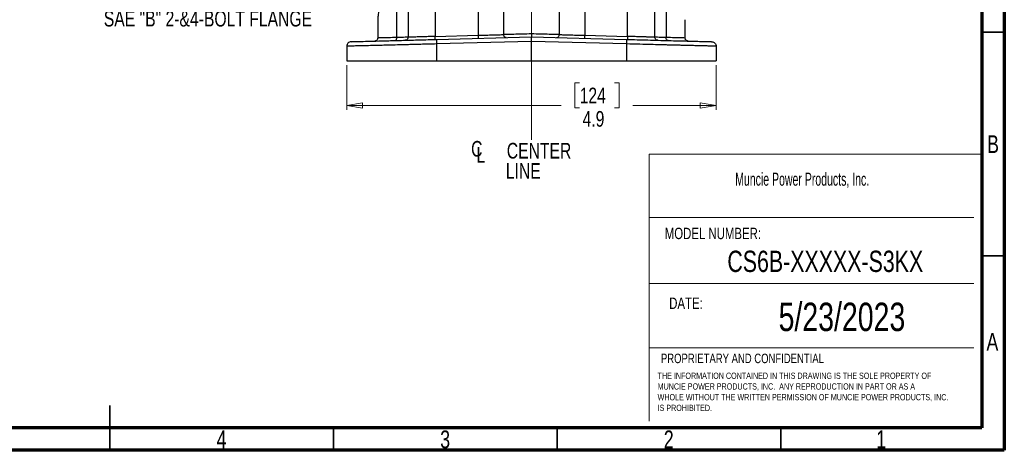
# Model space of a CAD drawing. Header units: inches. Extents: x 0.6 to 16.3, y 0.2 to 11.5.
# Tile 9 of 16: x 7.7 to 16.3, y 0.2 to 4. Entities that reach past the tile are written whole.
import ezdxf

# ---------------------------------------------------------------- set-up
doc = ezdxf.new("R2010")
doc.units = ezdxf.units.IN
doc.header["$MEASUREMENT"] = 0
doc.linetypes.add('CENTERX2', pattern=[0.8, 0.5, -0.1, 0.1, -0.1])
doc.styles.add('SLDTEXTSTYLE0', font='TXT', dxfattribs={"width": 0.75})
doc.styles.add('SLDTEXTSTYLE1', font='TXT', dxfattribs={"width": 0.605})
doc.styles.add('SLDTEXTSTYLE2', font='TXT', dxfattribs={"width": 0.697917})
doc.dimstyles.new('SLDDIMSTYLE3', dxfattribs={"dimtxt": 0.137795, "dimasz": 0.14, "dimexe": 0, "dimexo": 0.0625, "dimgap": 0.034449, "dimtad": 0, "dimdec": 1, "dimlfac": 1.5, "dimrnd": 1e-09, "dimzin": 12, "dimdsep": 46, "dimtxsty": 'SLDTEXTSTYLE0', "dimblk1": 'CLOSED', "dimblk2": 'CLOSED', "dimsah": 1, "dimcen": 0.09, "dimadec": 0, "dimazin": 3, "dimtfac": 1, "dimtdec": 1, "dimtofl": 0, "dimtmove": 0, "dimatfit": 3, "dimldrblk": 'CLOSED', "dimfxl": 0, "dimfrac": 2, "dimtolj": 1, "dimtzin": 12, "dimarcsym": 0})

# ---------------------------------------------------------------- blocks, each defined once
blk = doc.blocks.new('SW_NOTE_0')
at = {"color": 0, "linetype": 'Continuous', "lineweight": 0, "char_height": 0.055, "attachment_point": 1, "style": 'SLDTEXTSTYLE0'}
for s, insert in [('THE INFORMATION CONTAINED IN THIS DRAWING IS THE SOLE PROPERTY OF', (0, 0.0709)), ('MUNCIE POWER PRODUCTS, INC.  ANY REPRODUCTION IN PART OR AS A', (0, -0.0235)), ('WHOLE WITHOUT THE WRITTEN PERMISSION OF MUNCIE POWER PRODUCTS, INC.', (0, -0.1178)), ('IS PROHIBITED.', (0, -0.2122))]:
    blk.add_mtext(s, dxfattribs=dict(at, insert=insert))
blk = doc.blocks.new('_Closed')
at = {"color": 0, "linetype": 'ByBlock', "lineweight": -2}
for p, q in [((-1, 0.166667), (0, 0)), ((-1, 0.166667), (-1, -0.166667)), ((0, 0), (-1, -0.166667)), ((0, 0), (-1, 0))]:
    blk.add_line(p, q, dxfattribs=at)
blk = doc.blocks.new('_D_11')
at = {"color": 7, "linetype": 'Continuous', "lineweight": 0}
for p, q in [((10.549, 3.5861), (10.549, 3.1924)), ((13.8023, 3.5861), (13.8023, 3.1924)), ((12.6, 3.4303), (12.558, 3.4303)), ((12.558, 3.4303), (12.558, 3.2115)), ((12.9054, 3.4303), (12.9474, 3.4303)), ((12.9474, 3.4303), (12.9474, 3.2115)), ((10.549, 3.2318), (12.4371, 3.2318)), ((12.558, 3.2115), (12.6, 3.2115)), ((12.9474, 3.2115), (12.9054, 3.2115)), ((13.8023, 3.2318), (13.0683, 3.2318))]:
    blk.add_line(p, q, dxfattribs=at)
at = {"color": 7, "linetype": 'Continuous', "lineweight": 18, "xscale": 0.14, "yscale": 0.14, "rotation": 180.0000000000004}
blk.add_blockref('_Closed', (10.549, 3.2318, 0.6356), dxfattribs=at)
at = {"color": 7, "linetype": 'Continuous', "lineweight": 18, "xscale": 0.14, "yscale": 0.14}
blk.add_blockref('_Closed', (13.8023, 3.2318, 0.6356), dxfattribs=at)
at = {"color": 7, "linetype": 'Continuous', "lineweight": 18, "char_height": 0.1378, "attachment_point": 1, "style": 'SLDTEXTSTYLE0'}
for s, insert in [('124', (12.6, 3.3891)), ('4.9', (12.6254, 3.183))]:
    blk.add_mtext(s, dxfattribs=dict(at, insert=insert))
blk = doc.blocks.new('SW_SYMBOL_MOD_CL')
at = {"color": 0, "linetype": 'Continuous', "lineweight": 0, "char_height": 30.8, "attachment_point": 5, "style": 'SLDTEXTSTYLE0'}
for s, insert in [('C', (15.7, 23.6)), ('L', (23.6, 11.8))]:
    blk.add_mtext(s, dxfattribs=dict(at, insert=insert))
blk = doc.blocks.new('SW_NOTE_0_1')
at = {"color": 0, "linetype": 'Continuous', "lineweight": 0, "xscale": 0.004470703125, "yscale": 0.004470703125, "zscale": 0.004470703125}
blk.add_blockref('SW_SYMBOL_MOD_CL', (0, 0.0191), dxfattribs=at)
at = {"color": 0, "linetype": 'Continuous', "lineweight": 0, "char_height": 0.1378, "attachment_point": 2, "style": 'SLDTEXTSTYLE0'}
for s, insert in [('CENTER', (0.6184, 0.1776)), ('LINE', (0.4796, -0.0005))]:
    blk.add_mtext(s, dxfattribs=dict(at, insert=insert))
blk = doc.blocks.new('SW_NOTE_0_2')
at = {"color": 0, "linetype": 'Continuous', "lineweight": 0, "char_height": 0.137795, "attachment_point": 1}
for s, insert, style in [('SAE "B" 7/8" - 13T SHAFT', (0.0231, 0.0705), 'SLDTEXTSTYLE2'), ('SAE "B" 2-&4-BOLT FLANGE', (0.0231, -0.1077), 'SLDTEXTSTYLE0')]:
    blk.add_mtext(s, dxfattribs=dict(at, insert=insert, style=style))

msp = doc.modelspace()

# ---------------------------------------------------------------- linework, layer by layer
at = {"color": 7, "linetype": 'Continuous', "lineweight": 70}
for p, q in [((16.3386, 11.4961), (16.3386, 0.1969)), ((16.1417, 11.2992), (16.1417, 0.3937)), ((16.1417, 0.3937), (0.7874, 0.3937)), ((16.3386, 0.1969), (0.5906, 0.1969))]:
    msp.add_line(p, q, dxfattribs=at)
at = {"color": 7, "linetype": 'CENTERX2', "lineweight": 18}
for p, q in [((12.1756, 2.9309), (12.1756, 9.0368)), ((12.1756, 4.4471), (12.1756, 2.9309))]:
    msp.add_line(p, q, dxfattribs=at)
at = {"color": 7, "linetype": 'Continuous', "lineweight": 25}
for p, q in [((11.7069, 4.5672), (11.7069, 3.8495)), ((12.6444, 4.5672), (12.6444, 3.8495)), ((11.9312, 3.856), (11.9312, 4.4937)), ((12.42, 4.4937), (12.42, 3.856)), ((10.9904, 3.8303), (10.9904, 4.4109)), ((11.089, 4.3791), (11.089, 3.8327)), ((11.3291, 4.3626), (11.3291, 3.8396)), ((13.0222, 3.8396), (13.0222, 4.3626)), ((13.2623, 3.8327), (13.2623, 4.3791)), ((13.3609, 4.4109), (13.3609, 3.8303)), ((10.8223, 3.987), (10.8223, 3.8257)), ((13.529, 3.8257), (13.529, 3.987)), ((11.3291, 3.8396), (11.7069, 3.8495)), ((11.3397, 3.8133), (12.1756, 3.8352)), ((12.1756, 3.8352), (13.0115, 3.8133)), ((12.6444, 3.8495), (13.0222, 3.8396)), ((10.549, 3.7536), (10.549, 3.6255)), ((12.1756, 3.7952), (11.3387, 3.7733)), ((11.3387, 3.7733), (11.3387, 3.6255)), ((13.0126, 3.7733), (12.1756, 3.7952)), ((12.1756, 3.6255), (12.1756, 3.7952)), ((13.0126, 3.7733), (13.0126, 3.6255)), ((13.8023, 3.7536), (13.8023, 3.6255)), ((10.549, 3.6255), (11.3387, 3.6255)), ((11.3387, 3.6255), (12.1756, 3.6255)), ((12.1756, 3.6255), (13.0126, 3.6255)), ((13.0126, 3.6255), (13.8023, 3.6255))]:
    msp.add_line(p, q, dxfattribs=at)
at = {"color": 7, "linetype": 'Continuous', "lineweight": 35}
for p, q in [((16.1417, 3.878), (16.3386, 3.878)), ((16.1417, 1.9094), (16.3386, 1.9094)), ((8.4646, 0.1969), (8.4646, 0.5906)), ((8.4646, 0.3937), (8.4646, 0.1969)), ((10.4331, 0.3937), (10.4331, 0.1969)), ((12.4016, 0.3937), (12.4016, 0.1969)), ((14.3701, 0.3937), (14.3701, 0.1969))]:
    msp.add_line(p, q, dxfattribs=at)
at = {"color": 7, "linetype": 'Continuous', "lineweight": 18}
for p, q in [((13.2132, 2.802), (13.2132, 0.4538)), ((13.2132, 2.802), (16.1285, 2.802)), ((13.2132, 2.2464), (16.0712, 2.2464)), ((13.2132, 1.6654), (16.0712, 1.6654)), ((13.2132, 1.0993), (16.0712, 1.0993))]:
    msp.add_line(p, q, dxfattribs=at)
at = {"color": 7, "linetype": 'Continuous', "lineweight": 25}
for points, knots in [([(10.8223, 4.4573), (10.8232, 4.4448), (10.8251, 4.4199), (10.8351, 4.3619), (10.8437, 4.294), (10.8471, 4.2194), (10.8431, 4.1451), (10.8341, 4.0765), (10.8245, 4.0212), (10.823, 3.9977), (10.8223, 3.987)], [0, 0, 0, 0, 0.127195, 0.253542, 0.37927, 0.504564, 0.629864, 0.755633, 0.889481, 1, 1, 1, 1]), ([(10.9904, 3.8303), (10.9648, 3.8296), (10.9151, 3.8283), (10.8629, 3.8268), (10.8287, 3.8259), (10.8244, 3.8258), (10.8223, 3.8257)], [0, 0, 0, 0, 0.256485, 0.500028, 0.751903, 1, 1, 1, 1]), ([(10.9734, 3.8037), (10.9759, 3.8042), (10.981, 3.8054), (10.9866, 3.8125), (10.9899, 3.8212), (10.9902, 3.8273), (10.9904, 3.8303)], [0, 0, 0, 0, 0.279634, 0.559249, 0.779637, 1, 1, 1, 1]), ([(11.089, 3.8327), (11.0877, 3.8327), (11.0852, 3.8326), (11.0652, 3.8321), (11.0346, 3.8314), (11.0054, 3.8307), (10.9904, 3.8303)], [0, 0, 0, 0, 0.24812, 0.49998, 0.743524, 1, 1, 1, 1]), ([(11.3291, 3.8396), (11.311, 3.8391), (11.2791, 3.8382), (11.2383, 3.837), (11.2066, 3.8361), (11.1806, 3.8353), (11.1535, 3.8346), (11.1274, 3.8338), (11.1056, 3.8332), (11.0916, 3.8328), (11.0898, 3.8327), (11.089, 3.8327)], [0, 0, 0, 0, 0.140976, 0.249982, 0.338293, 0.421686, 0.50016, 0.627681, 0.750092, 0.875825, 1, 1, 1, 1]), ([(11.7069, 3.8495), (11.7298, 3.8502), (11.774, 3.8515), (11.837, 3.8533), (11.8917, 3.8549), (11.9184, 3.8556), (11.9312, 3.856)], [0, 0, 0, 0, 0.260509, 0.502439, 0.76073, 1, 1, 1, 1]), ([(12.1756, 3.8618), (12.1476, 3.8612), (12.0994, 3.86), (12.0315, 3.8584), (11.9746, 3.8571), (11.9453, 3.8564), (11.9312, 3.856)], [0, 0, 0, 0, 0.290776, 0.49998, 0.761252, 1, 1, 1, 1]), ([(11.9542, 3.8294), (11.9508, 3.8298), (11.9442, 3.8307), (11.9367, 3.8378), (11.9321, 3.8467), (11.9315, 3.8529), (11.9312, 3.856)], [0, 0, 0, 0, 0.279601, 0.55921, 0.779581, 1, 1, 1, 1]), ([(12.42, 3.856), (12.406, 3.8564), (12.3767, 3.8571), (12.3198, 3.8584), (12.2519, 3.86), (12.2037, 3.8612), (12.1756, 3.8618)], [0, 0, 0, 0, 0.238746, 0.50002, 0.709221, 1, 1, 1, 1]), ([(12.1756, 3.8618), (12.1756, 3.8596), (12.1756, 3.8552), (12.1756, 3.8493), (12.1756, 3.8444), (12.1756, 3.8396), (12.1756, 3.8359), (12.1756, 3.8354), (12.1756, 3.8352)], [0, 0, 0, 0, 0.160812, 0.311465, 0.451973, 0.582255, 0.811305, 1, 1, 1, 1]), ([(12.1756, 3.7952), (12.1756, 3.8005), (12.1756, 3.8109), (12.1756, 3.824), (12.1756, 3.8313), (12.1756, 3.8346), (12.1756, 3.835), (12.1756, 3.8352)], [0, 0, 0, 0, 0.250714, 0.499136, 0.734643, 0.863714, 1, 1, 1, 1]), ([(12.3971, 3.8294), (12.4004, 3.8298), (12.4071, 3.8307), (12.4146, 3.8378), (12.4192, 3.8467), (12.4197, 3.8529), (12.42, 3.856)], [0, 0, 0, 0, 0.279616, 0.55921, 0.779619, 1, 1, 1, 1]), ([(12.42, 3.856), (12.4328, 3.8557), (12.4596, 3.8549), (12.5113, 3.8534), (12.5738, 3.8516), (12.6178, 3.8503), (12.6444, 3.8495)], [0, 0, 0, 0, 0.23784, 0.500044, 0.698604, 1, 1, 1, 1]), ([(13.2623, 3.8327), (13.2615, 3.8327), (13.2598, 3.8328), (13.2463, 3.8332), (13.2245, 3.8338), (13.1944, 3.8346), (13.1567, 3.8357), (13.1202, 3.8368), (13.0864, 3.8378), (13.0565, 3.8386), (13.0342, 3.8393), (13.0222, 3.8396)], [0, 0, 0, 0, 0.120191, 0.243561, 0.370113, 0.499848, 0.623463, 0.75913, 0.825792, 0.906085, 1, 1, 1, 1]), ([(13.3609, 3.8303), (13.3456, 3.8307), (13.3155, 3.8314), (13.285, 3.8321), (13.2658, 3.8326), (13.2634, 3.8327), (13.2623, 3.8327)], [0, 0, 0, 0, 0.261981, 0.515974, 0.761979, 1, 1, 1, 1]), ([(13.3779, 3.8037), (13.3754, 3.8042), (13.3703, 3.8054), (13.3647, 3.8125), (13.3614, 3.8212), (13.3611, 3.8273), (13.3609, 3.8303)], [0, 0, 0, 0, 0.27962, 0.559248, 0.779602, 1, 1, 1, 1]), ([(13.529, 3.8257), (13.5269, 3.8258), (13.5226, 3.8259), (13.4884, 3.8268), (13.4362, 3.8283), (13.3864, 3.8296), (13.3609, 3.8303)], [0, 0, 0, 0, 0.2481, 0.499972, 0.743513, 1, 1, 1, 1]), ([(11.3387, 3.7733), (11.3174, 3.7728), (11.2763, 3.7717), (11.2176, 3.7703), (11.1641, 3.7689), (11.1158, 3.7677), (11.0727, 3.7667), (11.0201, 3.7653), (10.959, 3.7638), (10.8914, 3.7621), (10.831, 3.7606), (10.7684, 3.7591), (10.7061, 3.7575), (10.6482, 3.7561), (10.5965, 3.7548), (10.5571, 3.7538), (10.5517, 3.7537), (10.549, 3.7536)], [0, 0, 0, 0, 0.0506461, 0.0977114, 0.1411957, 0.1810986, 0.2174198, 0.2501591, 0.3168775, 0.3807979, 0.44192, 0.5002438, 0.5871203, 0.6725753, 0.7566096, 0.8798978, 1, 1, 1, 1]), ([(10.5879, 3.7936), (10.5907, 3.7937), (10.5962, 3.7938), (10.6403, 3.795), (10.709, 3.7968), (10.8024, 3.7992), (10.9164, 3.8022), (11.0471, 3.8056), (11.1898, 3.8093), (11.2898, 3.812), (11.3397, 3.8133)], [0, 0, 0, 0, 0.12498, 0.249964, 0.374949, 0.499947, 0.624948, 0.749961, 0.874973, 1, 1, 1, 1]), ([(13.0115, 3.8133), (13.0428, 3.8125), (13.1061, 3.8108), (13.2003, 3.8083), (13.2939, 3.8059), (13.3846, 3.8035), (13.47, 3.8013), (13.5472, 3.7992), (13.6143, 3.7975), (13.6698, 3.796), (13.7126, 3.7949), (13.7422, 3.7941), (13.7601, 3.7937), (13.7623, 3.7936), (13.7634, 3.7936)], [0, 0, 0, 0, 0.0780321, 0.1583142, 0.2407101, 0.326281, 0.4127917, 0.5000535, 0.5873012, 0.6738003, 0.7593637, 0.8417273, 0.9219894, 1, 1, 1, 1]), ([(13.8023, 3.7536), (13.7996, 3.7537), (13.7942, 3.7538), (13.7573, 3.7547), (13.7147, 3.7558), (13.675, 3.7568), (13.6281, 3.7579), (13.583, 3.7591), (13.5429, 3.7601), (13.5099, 3.7609), (13.4744, 3.7618), (13.4364, 3.7627), (13.3957, 3.7637), (13.3526, 3.7648), (13.2972, 3.7662), (13.2236, 3.768), (13.1252, 3.7705), (13.052, 3.7723), (13.0126, 3.7733)], [0, 0, 0, 0, 0.120113, 0.243403, 0.306312, 0.370018, 0.434521, 0.499823, 0.533929, 0.569023, 0.605105, 0.642174, 0.680232, 0.719276, 0.759309, 0.825921, 0.906154, 1, 1, 1, 1])]:
    msp.add_open_spline(points, degree=3, knots=knots, dxfattribs=at)
for points in [[(10.8223, 3.8257), (10.8219, 3.8223), (10.8211, 3.8154), (10.8152, 3.8067), (10.8066, 3.8005), (10.7998, 3.7995), (10.7963, 3.799)], [(11.089, 3.8327), (11.0886, 3.8293), (11.0878, 3.8224), (11.0818, 3.8137), (11.0733, 3.8075), (11.0664, 3.8065), (11.063, 3.806)], [(11.3284, 3.813), (11.3285, 3.8134), (11.3289, 3.8142), (11.3292, 3.8204), (11.3293, 3.8292), (11.3291, 3.8361), (11.3291, 3.8396)], [(11.7069, 3.8495), (11.707, 3.846), (11.7071, 3.8391), (11.707, 3.8303), (11.7067, 3.8241), (11.7064, 3.8233), (11.7062, 3.8229)], [(12.6451, 3.8229), (12.6449, 3.8233), (12.6445, 3.8241), (12.6442, 3.8303), (12.6442, 3.8391), (12.6443, 3.846), (12.6444, 3.8495)], [(13.0222, 3.8396), (13.0222, 3.8361), (13.022, 3.8292), (13.0221, 3.8204), (13.0224, 3.8142), (13.0228, 3.8134), (13.0229, 3.813)], [(13.2883, 3.806), (13.2849, 3.8065), (13.278, 3.8075), (13.2694, 3.8137), (13.2635, 3.8224), (13.2627, 3.8293), (13.2623, 3.8327)], [(13.5549, 3.799), (13.5515, 3.7995), (13.5447, 3.8005), (13.5361, 3.8067), (13.5301, 3.8154), (13.5294, 3.8223), (13.529, 3.8257)], [(10.5879, 3.7936), (10.5828, 3.7929), (10.5725, 3.7914), (10.5597, 3.7821), (10.5507, 3.7691), (10.5496, 3.7588), (10.549, 3.7536)], [(11.3397, 3.8133), (11.3395, 3.8127), (11.339, 3.8115), (11.3385, 3.8022), (11.3384, 3.789), (11.3386, 3.7785), (11.3387, 3.7733)], [(13.0115, 3.8133), (13.0118, 3.8127), (13.0123, 3.8115), (13.0128, 3.8022), (13.0129, 3.789), (13.0127, 3.7785), (13.0126, 3.7733)], [(13.7634, 3.7936), (13.7685, 3.7929), (13.7788, 3.7914), (13.7916, 3.7821), (13.8006, 3.7691), (13.8017, 3.7588), (13.8023, 3.7536)]]:
    msp.add_open_spline(points, degree=3, dxfattribs=at)

# ---------------------------------------------------------------- block references
at = {"color": 7, "linetype": 'Continuous', "lineweight": 0}
for name, p in [('SW_NOTE_0_2', (8.3874, 4.1727)), ('SW_NOTE_0_1', (11.6241, 2.7252)), ('SW_NOTE_0', (13.2862, 0.8098))]:
    msp.add_blockref(name, p, dxfattribs=at)

# ---------------------------------------------------------------- texts
for s, insert, char_height, attachment_point, style in [('B', (16.239, 2.9697), 0.1562, 2, 'SLDTEXTSTYLE0'), ('Muncie Power Products, Inc.', (13.9692, 2.6404), 0.114583, 1, 'SLDTEXTSTYLE1'), ('MODEL NUMBER:', (13.3494, 2.1557), 0.1, 1, 'SLDTEXTSTYLE0'), ('CS6B-XXXXX-S3KX', (14.7625, 1.9539), 0.1875, 2, 'SLDTEXTSTYLE0'), ('DATE:', (13.3884, 1.5413), 0.1, 1, 'SLDTEXTSTYLE0'), ('5/23/2023', (14.9092, 1.4965), 0.25, 2, 'SLDTEXTSTYLE0'), ('A', (16.2338, 1.2299), 0.1562, 2, 'SLDTEXTSTYLE0'), ('PROPRIETARY AND CONFIDENTIAL', (13.3155, 1.0474), 0.083333, 1, 'SLDTEXTSTYLE0'), ('4', (9.4472, 0.3713), 0.1562, 2, 'SLDTEXTSTYLE0'), ('3', (11.4157, 0.3713), 0.1562, 2, 'SLDTEXTSTYLE0'), ('2', (13.3843, 0.3713), 0.1562, 2, 'SLDTEXTSTYLE0'), ('1', (15.2543, 0.3713), 0.1562, 2, 'SLDTEXTSTYLE0')]:
    msp.add_mtext(s, dxfattribs=dict(at, insert=insert, char_height=char_height, attachment_point=attachment_point, style=style))

# ---------------------------------------------------------------- dimensions: what is measured, and where the dimension line sits
at = {"color": 7, "linetype": 'Continuous', "lineweight": 18}
dim = msp.add_linear_dim(base=(13.8023, 3.2318), p1=(10.549, 3.6255), p2=(13.8023, 3.6255), dimstyle='SLDDIMSTYLE3', dxfattribs=at)
dim.commit()
dim.dimension.update_dxf_attribs({"geometry": '_D_11', "text_midpoint": (12.7527, 3.2318), "dimtype": 160})

doc.saveas('drawing.dxf')
